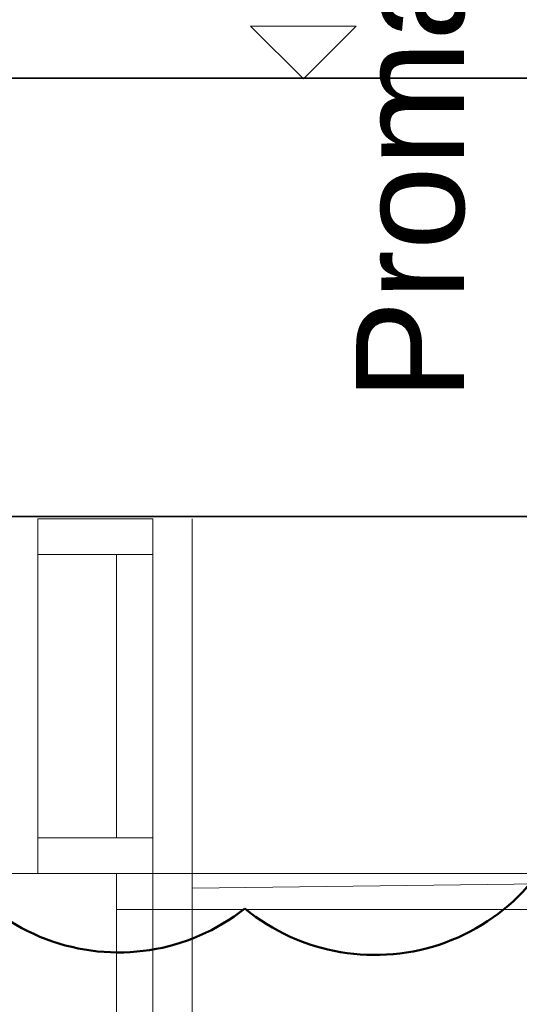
# Model space of a CAD drawing. Extents: x -357 to 533, y -64 to 530.
# Tile 43 of 135: x -74 to -60, y 205 to 233. Entities that reach past the tile are written whole.
import ezdxf
from ezdxf.lldxf.tags import DXFTag

# ---------------------------------------------------------------- set-up
doc = ezdxf.new("R2010")
doc.units = 0
doc.layers.get('0').update_dxf_attribs({"lineweight": 35})
for name, color, linetype, lineweight in [('5_EG-BESTAND', 7, 'Continuous', 25), ('5_EG-NEU', 7, 'Continuous', 25), ('5_EG-WANDFLÄCHENMATERIAL', 7, 'Continuous', 25)]:
    doc.layers.add(name, color=color, linetype=linetype, lineweight=lineweight)
doc.layers.add('X_Aenderungen', color=4, linetype='Continuous', lineweight=50, true_color=0x00ffff)
doc.layers.add('X_Text', color=2, linetype='Continuous', lineweight=35, true_color=0xffff00)
doc.styles.get("Standard").update_dxf_attribs({"font": 'arial.ttf'})
tags = doc.linetypes.add('PUNKT2_S9', pattern=[0.0005, 0, -0.0005]).pattern_tags.tags
tags[6:7] = [DXFTag(74, 4), DXFTag(75, 0), DXFTag(340, '0'), DXFTag(46, 1.0), DXFTag(50, 0.0), DXFTag(44, 0.0), DXFTag(45, 0.0)]
tags[4:5] = [DXFTag(74, 4), DXFTag(75, 0), DXFTag(340, '0'), DXFTag(46, 1.0), DXFTag(50, 0.0), DXFTag(44, 0.0), DXFTag(45, 0.0)]

# ---------------------------------------------------------------- blocks, each defined once
blk = doc.blocks.new('Referenz-A06HSW74NL', base_point=(-327.48, -41.15))
at = {"layer": '5_EG-BESTAND', "color": 0, "lineweight": 35}
for p, q in [((-46.798, 231.079), (-85.364, 231.079)), ((-83.271, 218.871), (-65.228, 218.879)), ((-65.228, 218.874), (-54.65, 218.874))]:
    blk.add_line(p, q, dxfattribs=at)
at = {"layer": '5_EG-BESTAND', "color": 0, "linetype": 'PUNKT2_S9', "lineweight": 13, "ltscale": 0.13}
for p, q in [((-68.742, 218.815), (-68.742, 11.486)), ((175.091, 211.536), (-68.742, 208.536))]:
    blk.add_line(p, q, dxfattribs=at)
at = {"layer": '5_EG-NEU', "color": 0, "lineweight": 13}
for p, q in [((-69.842, 218.815), (-73.042, 218.815)), ((-73.042, 208.937), (-73.042, 218.815)), ((-69.842, 207.937), (-69.842, 218.815)), ((-69.842, 217.815), (-73.042, 217.815)), ((-70.847, 209.937), (-70.847, 217.815)), ((-69.842, 209.937), (-73.042, 209.937)), ((-73.042, 208.937), (-97.042, 208.937)), ((-69.842, 208.937), (-73.042, 208.937)), ((-70.847, 207.937), (-70.847, 208.937)), ((-69.842, 208.937), (-70.847, 208.937)), ((-69.842, 208.937), (-45.842, 208.937)), ((-70.847, 207.937), (-70.847, 186.583)), ((-69.842, 207.937), (-70.847, 207.937)), ((-69.842, 207.937), (-46.503, 207.937)), ((-69.842, 207.937), (-69.842, 183.507))]:
    blk.add_line(p, q, dxfattribs=at)
blk.add_ellipse((-71.338, 209.372), major_axis=(1.495, -24.835), ratio=1, start_param=0, end_param=1.450506, dxfattribs=at)
at = {"layer": '5_EG-WANDFLÄCHENMATERIAL', "color": 0, "lineweight": 18}
for p, q in [((-67.122, 232.526), (-64.18, 232.527)), ((-65.651, 231.056), (-67.122, 232.526)), ((-65.651, 231.056), (-64.18, 232.527))]:
    blk.add_line(p, q, dxfattribs=at)
blk = doc.blocks.new('Revisionswolke-A06HSW9QNL', base_point=(-94.46, 206.672))
at = {"color": 0, "linetype": 'ByBlock', "lineweight": -2, "ltscale": 0.5}
for centre, major_axis, end_param in [((-70.792, 212.394), (-5.569, -0.967), 2.069539), ((-63.664, 212.369), (-3.615, -4.404), 2.078995)]:
    blk.add_ellipse(centre, major_axis=major_axis, ratio=1, start_param=0, end_param=end_param, dxfattribs=at)
blk = doc.blocks.new('Einzeiliger Text-A06HSW9SNL', base_point=(-64.183, 222.101))
at = {"color": 0, "lineweight": -2, "insert": (-64.183, 222.101), "char_height": 3, "attachment_point": 1, "rotation": 90}
blk.add_mtext('{\\fArial;Promatkoffer durch Trockenbau}', dxfattribs=at)

msp = doc.modelspace()

# ---------------------------------------------------------------- block references
at = {"color": 251, "lineweight": 25, "ltscale": 0.25, "true_color": 0x585858}
msp.add_blockref('Referenz-A06HSW74NL', (-327.48, -41.15), dxfattribs=at)
at = {"layer": 'X_Aenderungen', "color": 1, "ltscale": 0.5, "true_color": 0xff0000}
msp.add_blockref('Revisionswolke-A06HSW9QNL', (-94.46, 206.672), dxfattribs=at)
at = {"layer": 'X_Text', "color": 1, "ltscale": 0.35, "true_color": 0xff0000}
msp.add_blockref('Einzeiliger Text-A06HSW9SNL', (-64.183, 222.101), dxfattribs=at)

doc.saveas('drawing.dxf')
